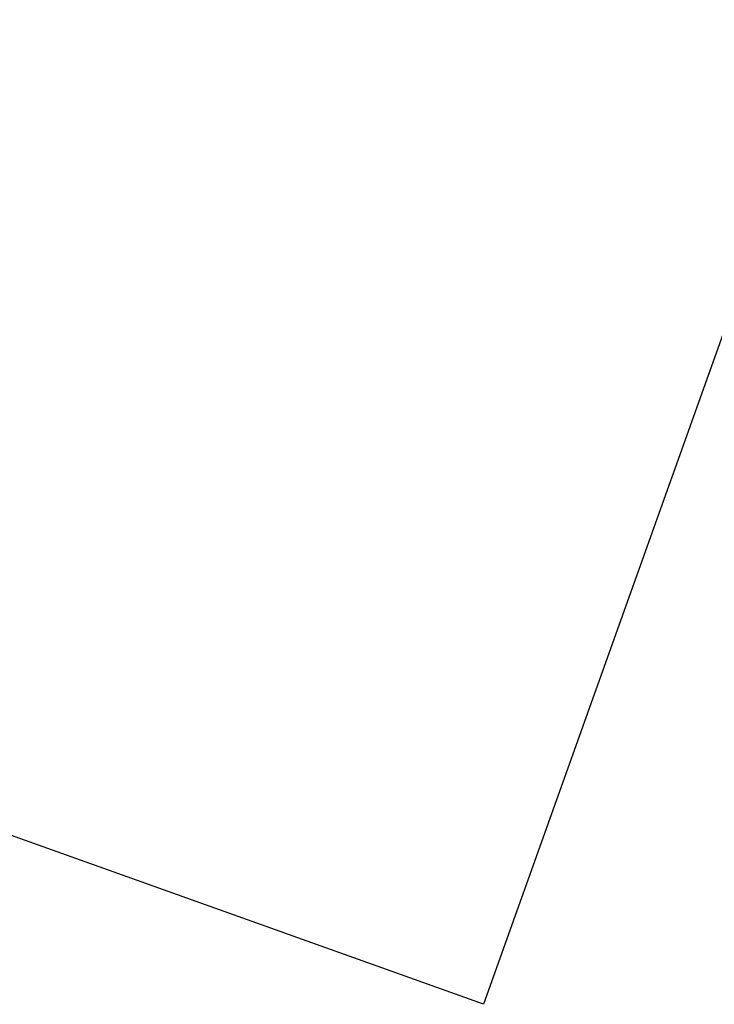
# Model space of a CAD drawing. Header units: metres. Extents: x 136326 to 138181, y 453212 to 454732.
# Tile 1 of 55: x 136358 to 136383, y 453212 to 453248. Entities that reach past the tile are written whole.
import ezdxf

# ---------------------------------------------------------------- set-up
doc = ezdxf.new("R2010")
doc.units = ezdxf.units.M
doc.layers.add('-DR-alg-bladkaders viewports', color=7, linetype='Continuous')

msp = doc.modelspace()

# ---------------------------------------------------------------- linework, layer by layer
at = {"layer": '-DR-alg-bladkaders viewports'}
msp.add_lwpolyline([(136439.8756383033, 453395.3547603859), (136374.4304852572, 453212.2148098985), (136325.7559652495, 453229.6086740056), (136391.2011182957, 453412.7486244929)], close=True, dxfattribs=at)

doc.saveas('drawing.dxf')
